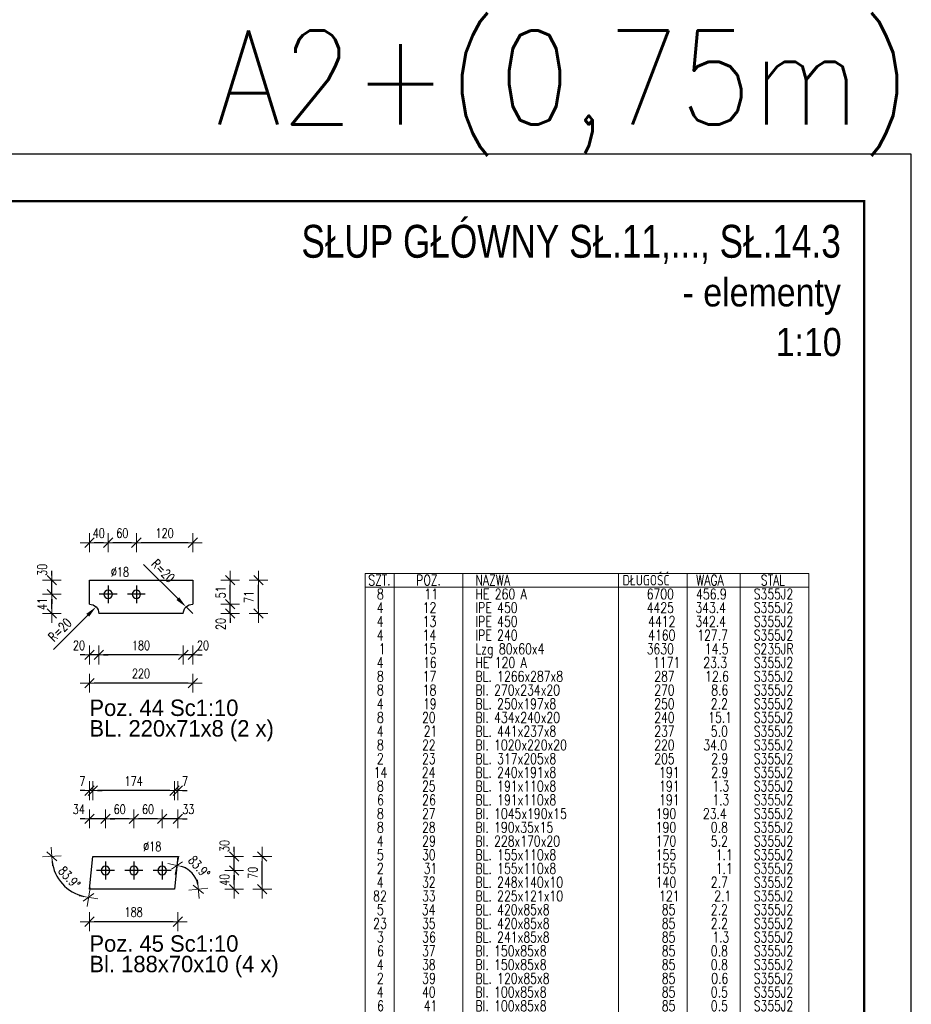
# Model space of a CAD drawing. Header units: millimetres. Extents: x 2297 to 3051, y 15557 to 16018.
# Tile 20 of 20: x 2859 to 3049, y 15808 to 16018. Entities that reach past the tile are written whole.
import ezdxf
from ezdxf.enums import TextEntityAlignment as Align

# ---------------------------------------------------------------- set-up
doc = ezdxf.new("R2010")
doc.units = ezdxf.units.MM
doc.header["$LTSCALE"] = 10
doc.linetypes.add('MITTE', pattern=[2, 1.25, -0.25, 0.25, -0.25])
doc.layers.get('Defpoints').update_dxf_attribs({"color": 1})
doc.layers.add('_FORMATKA', color=8, linetype='Continuous', plot=False)
for name, color, linetype, lineweight in [('_RAMKA', 7, 'Continuous', 35), ('PS_DIM', 4, 'Continuous', 13), ('PS_SOLID', 7, 'Continuous', 30), ('PS_TEXT', 3, 'Continuous', 18)]:
    doc.layers.add(name, color=color, linetype=linetype, lineweight=lineweight)
doc.layers.add('PS_MID', color=5, linetype='MITTE')
doc.layers.add('PS_PLATE', color=1, linetype='Continuous')
doc.styles.add('ARIAL', font='arial.ttf')
doc.styles.add('gil', font='txt', dxfattribs={"width": 0.9})
doc.styles.add('simplex', font='simplex.shx', dxfattribs={"width": 0.75})
doc.dimstyles.new('1_10_PRZ_DS1-LS10', dxfattribs={"dimtxt": 2, "dimasz": 1, "dimexe": 2, "dimexo": 5, "dimgap": 1, "dimtad": 1, "dimdec": 0, "dimlfac": 10, "dimtxsty": 'simplex', "dimblk": 'dimznak', "dimcen": 2, "dimse1": 1, "dimse2": 1, "dimclrt": 3, "dimadec": 1, "dimazin": 0, "dimtfac": 1, "dimtdec": 0, "dimtix": 1, "dimtmove": 2, "dimatfit": 3, "dimldrblk": 'dim-grot', "dimfxl": 1, "dimarcsym": 0})
doc.dimstyles.new('średnice', dxfattribs={"dimtxt": 2, "dimasz": 2.5, "dimexe": 1, "dimexo": 1, "dimgap": 1, "dimtad": 1, "dimdec": 0, "dimlfac": 10, "dimtxsty": 'simplex', "dimcen": 2, "dimclrd": 256, "dimclre": 256, "dimclrt": 3, "dimadec": 1, "dimazin": 0, "dimtfac": 1, "dimtdec": 0, "dimtix": 1, "dimtmove": 1, "dimatfit": 0, "dimfxl": 1, "dimarcsym": 0})

# ---------------------------------------------------------------- blocks, each defined once
blk = doc.blocks.new('*D463')
at = {"layer": 'Defpoints', "color": 0, "transparency": 16777216}
for p in [(2894.91, 15892.89), (2896.32, 15891.47)]:
    blk.add_point(p, dxfattribs=at)
at = {"layer": 'PS_DIM', "lineweight": -2, "transparency": 16777216}
for p, q in [((2885.86, 15901.93), (2893.14, 15894.65)), ((2896.32, 15891.47), (2894.91, 15892.89))]:
    blk.add_line(p, q, dxfattribs=at)
at = {"layer": 'PS_DIM', "transparency": 16777216}
blk.add_solid([(2893.43, 15894.95), (2892.84, 15894.36), (2894.91, 15892.89)], dxfattribs=at)
at = {"layer": 'PS_DIM', "color": 3, "transparency": 16777216, "insert": (2890.03, 15900.59), "char_height": 2, "attachment_point": 5, "rotation": 315, "style": 'simplex'}
blk.add_mtext('R=20', dxfattribs=at)
blk = doc.blocks.new('*D464')
at = {"layer": 'Defpoints', "color": 0, "transparency": 16777216}
for p in [(2875.73, 15892.89), (2874.32, 15891.47)]:
    blk.add_point(p, dxfattribs=at)
at = {"layer": 'PS_DIM', "lineweight": -2, "transparency": 16777216}
blk.add_line((2866.69, 15883.85), (2873.97, 15891.12), dxfattribs=at)
at = {"layer": 'PS_DIM', "transparency": 16777216}
blk.add_solid([(2873.67, 15891.41), (2874.26, 15890.82), (2875.73, 15892.89)], dxfattribs=at)
at = {"layer": 'PS_DIM', "color": 3, "transparency": 16777216, "insert": (2868.03, 15888.01), "char_height": 2, "attachment_point": 5, "rotation": 45, "style": 'simplex'}
blk.add_mtext('R=20', dxfattribs=at)
blk = doc.blocks.new('dimznak')
at = {"color": 0}
for points in [[(-2, 0), (2, 0)], [(0, 2), (0, -2)]]:
    blk.add_lwpolyline(points, dxfattribs=at)
at = {"color": 2}
blk.add_lwpolyline([(1, 1), (-1, -1)], dxfattribs=at)
blk = doc.blocks.new('*D465')
at = {"layer": 'Defpoints', "color": 0, "transparency": 16777216}
for p in [(2896.32, 15893.47), (2904.32, 15893.47), (2894.32, 15891.47)]:
    blk.add_point(p, dxfattribs=at)
at = {"layer": 'PS_DIM', "color": 0, "lineweight": -2, "transparency": 16777216}
for p, q in [((2904.32, 15894.47), (2904.32, 15895.47)), ((2904.32, 15891.47), (2904.32, 15893.47)), ((2904.32, 15890.47), (2904.32, 15889.47))]:
    blk.add_line(p, q, dxfattribs=at)
for p, rotation in [((2904.32, 15893.47), 270), ((2904.32, 15891.47), 90)]:
    blk.add_blockref('dimznak', p, dxfattribs=dict(at, rotation=rotation))
at = {"layer": 'PS_DIM', "color": 3, "transparency": 16777216, "insert": (2902.28, 15889.26), "char_height": 2, "attachment_point": 5, "rotation": 90, "style": 'simplex'}
blk.add_mtext('20', dxfattribs=at)
blk = doc.blocks.new('dim-grot')
blk.add_hatch(color=256).paths.add_polyline_path([(0, 0), (-2, 0.5), (-2, -0.5)])
blk.add_lwpolyline([(0, 0), (-2, 0.5), (-2, -0.5), (0, 0)])
blk = doc.blocks.new('*D469')
at = {"layer": 'Defpoints', "color": 0, "transparency": 16777216}
for p in [(2866.32, 15898.57), (2874.32, 15898.57), (2884.32, 15895.57)]:
    blk.add_point(p, dxfattribs=at)
at = {"layer": 'PS_DIM', "color": 0, "lineweight": -2, "transparency": 16777216}
for p, q in [((2866.32, 15899.57), (2866.32, 15900.57)), ((2866.32, 15895.57), (2866.32, 15898.57)), ((2866.32, 15894.57), (2866.32, 15893.57))]:
    blk.add_line(p, q, dxfattribs=at)
for p, rotation in [((2866.32, 15898.57), 270), ((2866.32, 15895.57), 90)]:
    blk.add_blockref('dimznak', p, dxfattribs=dict(at, rotation=rotation))
at = {"layer": 'PS_DIM', "color": 3, "transparency": 16777216, "insert": (2864.28, 15900.79), "char_height": 2, "attachment_point": 5, "rotation": 90, "style": 'simplex'}
blk.add_mtext('30', dxfattribs=at)
blk = doc.blocks.new('*D470')
at = {"layer": 'Defpoints', "color": 0, "transparency": 16777216}
for p in [(2896.32, 15893.47), (2894.32, 15891.47), (2894.32, 15882.65)]:
    blk.add_point(p, dxfattribs=at)
at = {"layer": 'PS_DIM', "color": 0, "lineweight": -2, "transparency": 16777216}
for p, q in [((2893.32, 15882.65), (2892.32, 15882.65)), ((2896.32, 15882.65), (2894.32, 15882.65)), ((2897.32, 15882.65), (2898.32, 15882.65))]:
    blk.add_line(p, q, dxfattribs=at)
blk.add_blockref('dimznak', (2894.32, 15882.65), dxfattribs=at)
at = {"layer": 'PS_DIM', "color": 0, "lineweight": -2, "transparency": 16777216, "rotation": 180}
blk.add_blockref('dimznak', (2896.32, 15882.65), dxfattribs=at)
at = {"layer": 'PS_DIM', "color": 3, "transparency": 16777216, "insert": (2898.53, 15884.69), "char_height": 2, "attachment_point": 5, "style": 'simplex'}
blk.add_mtext('20', dxfattribs=at)
blk = doc.blocks.new('*D471')
at = {"layer": 'Defpoints', "color": 0, "transparency": 16777216}
for p in [(2876.32, 15891.47), (2894.32, 15891.47), (2876.32, 15882.65)]:
    blk.add_point(p, dxfattribs=at)
at = {"layer": 'PS_DIM', "color": 0, "lineweight": -2, "transparency": 16777216}
blk.add_line((2893.32, 15882.65), (2877.32, 15882.65), dxfattribs=at)
at = {"layer": 'PS_DIM', "color": 0, "lineweight": -2, "transparency": 16777216, "rotation": 180}
blk.add_blockref('dimznak', (2876.32, 15882.65), dxfattribs=at)
at = {"layer": 'PS_DIM', "color": 0, "lineweight": -2, "transparency": 16777216}
blk.add_blockref('dimznak', (2894.32, 15882.65), dxfattribs=at)
at = {"layer": 'PS_DIM', "color": 3, "transparency": 16777216, "insert": (2885.32, 15884.69), "char_height": 2, "attachment_point": 5, "style": 'simplex'}
blk.add_mtext('180', dxfattribs=at)
blk = doc.blocks.new('*D472')
at = {"layer": 'Defpoints', "color": 0, "transparency": 16777216}
for p in [(2874.32, 15893.47), (2876.32, 15891.47), (2874.32, 15882.65)]:
    blk.add_point(p, dxfattribs=at)
at = {"layer": 'PS_DIM', "color": 0, "lineweight": -2, "transparency": 16777216}
for p, q in [((2873.32, 15882.65), (2872.32, 15882.65)), ((2876.32, 15882.65), (2874.32, 15882.65)), ((2877.32, 15882.65), (2878.32, 15882.65))]:
    blk.add_line(p, q, dxfattribs=at)
blk.add_blockref('dimznak', (2874.32, 15882.65), dxfattribs=at)
at = {"layer": 'PS_DIM', "color": 0, "lineweight": -2, "transparency": 16777216, "rotation": 180}
blk.add_blockref('dimznak', (2876.32, 15882.65), dxfattribs=at)
at = {"layer": 'PS_DIM', "color": 3, "transparency": 16777216, "insert": (2872.11, 15884.69), "char_height": 2, "attachment_point": 5, "style": 'simplex'}
blk.add_mtext('20', dxfattribs=at)
blk = doc.blocks.new('*D473')
at = {"layer": 'Defpoints', "color": 0, "transparency": 16777216}
for p in [(2874.32, 15891.47), (2896.32, 15891.47), (2874.32, 15876.65)]:
    blk.add_point(p, dxfattribs=at)
at = {"layer": 'PS_DIM', "color": 0, "lineweight": -2, "transparency": 16777216}
blk.add_line((2895.32, 15876.65), (2875.32, 15876.65), dxfattribs=at)
at = {"layer": 'PS_DIM', "color": 0, "lineweight": -2, "transparency": 16777216, "rotation": 180}
blk.add_blockref('dimznak', (2874.32, 15876.65), dxfattribs=at)
at = {"layer": 'PS_DIM', "color": 0, "lineweight": -2, "transparency": 16777216}
blk.add_blockref('dimznak', (2896.32, 15876.65), dxfattribs=at)
at = {"layer": 'PS_DIM', "color": 3, "transparency": 16777216, "insert": (2885.32, 15878.69), "char_height": 2, "attachment_point": 5, "style": 'simplex'}
blk.add_mtext('220', dxfattribs=at)
blk = doc.blocks.new('*D474')
at = {"layer": 'Defpoints', "color": 0, "transparency": 16777216}
for p in [(2884.32, 15906.57), (2896.32, 15898.57), (2884.32, 15895.57)]:
    blk.add_point(p, dxfattribs=at)
at = {"layer": 'PS_DIM', "color": 0, "lineweight": -2, "transparency": 16777216}
blk.add_line((2895.32, 15906.57), (2885.32, 15906.57), dxfattribs=at)
at = {"layer": 'PS_DIM', "color": 0, "lineweight": -2, "transparency": 16777216, "rotation": 180}
blk.add_blockref('dimznak', (2884.32, 15906.57), dxfattribs=at)
at = {"layer": 'PS_DIM', "color": 0, "lineweight": -2, "transparency": 16777216}
blk.add_blockref('dimznak', (2896.32, 15906.57), dxfattribs=at)
at = {"layer": 'PS_DIM', "color": 3, "transparency": 16777216, "insert": (2890.32, 15908.61), "char_height": 2, "attachment_point": 5, "style": 'simplex'}
blk.add_mtext('120', dxfattribs=at)
blk = doc.blocks.new('*D475')
at = {"layer": 'Defpoints', "color": 0, "transparency": 16777216}
for p in [(2878.32, 15906.57), (2878.32, 15895.57), (2884.32, 15895.57)]:
    blk.add_point(p, dxfattribs=at)
at = {"layer": 'PS_DIM', "color": 0, "lineweight": -2, "transparency": 16777216}
blk.add_line((2883.32, 15906.57), (2879.32, 15906.57), dxfattribs=at)
at = {"layer": 'PS_DIM', "color": 0, "lineweight": -2, "transparency": 16777216, "rotation": 180}
blk.add_blockref('dimznak', (2878.32, 15906.57), dxfattribs=at)
at = {"layer": 'PS_DIM', "color": 0, "lineweight": -2, "transparency": 16777216}
blk.add_blockref('dimznak', (2884.32, 15906.57), dxfattribs=at)
at = {"layer": 'PS_DIM', "color": 3, "transparency": 16777216, "insert": (2881.32, 15908.61), "char_height": 2, "attachment_point": 5, "style": 'simplex'}
blk.add_mtext('60', dxfattribs=at)
blk = doc.blocks.new('*D476')
at = {"layer": 'Defpoints', "color": 0, "transparency": 16777216}
for p in [(2874.32, 15906.57), (2874.32, 15898.57), (2878.32, 15895.57)]:
    blk.add_point(p, dxfattribs=at)
at = {"layer": 'PS_DIM', "color": 0, "lineweight": -2, "transparency": 16777216}
blk.add_line((2877.32, 15906.57), (2875.32, 15906.57), dxfattribs=at)
at = {"layer": 'PS_DIM', "color": 0, "lineweight": -2, "transparency": 16777216, "rotation": 180}
blk.add_blockref('dimznak', (2874.32, 15906.57), dxfattribs=at)
at = {"layer": 'PS_DIM', "color": 0, "lineweight": -2, "transparency": 16777216}
blk.add_blockref('dimznak', (2878.32, 15906.57), dxfattribs=at)
at = {"layer": 'PS_DIM', "color": 3, "transparency": 16777216, "insert": (2876.32, 15908.61), "char_height": 2, "attachment_point": 5, "style": 'simplex'}
blk.add_mtext('40', dxfattribs=at)
blk = doc.blocks.new('*D477')
at = {"layer": 'Defpoints', "color": 0, "transparency": 16777216}
for p in [(2893.17, 15839.74), (2896.93, 15835.13), (2892.42, 15832.74), (2899.46, 15832.74)]:
    blk.add_point(p, dxfattribs=at)
at = {"layer": 'PS_DIM', "color": 0, "lineweight": -2, "transparency": 16777216}
blk.add_arc((2892.42, 15832.74), 5.1, 11.2485, 72.6595, dxfattribs=at)
for p, rotation in [((2892.96, 15837.81), 168.2837502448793), ((2897.52, 15832.74), 275.6242469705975)]:
    blk.add_blockref('dimznak', p, dxfattribs=dict(at, rotation=rotation))
at = {"layer": 'PS_DIM', "color": 3, "transparency": 16777216, "insert": (2897.7, 15837.49), "char_height": 2, "attachment_point": 5, "rotation": 311.954, "style": 'simplex'}
blk.add_mtext('83.9%%d', dxfattribs=at)
blk = doc.blocks.new('*D479')
at = {"layer": 'Defpoints', "color": 0, "transparency": 16777216}
for p in [(2893.17, 15839.74), (2905.14, 15839.74), (2889.83, 15836.74)]:
    blk.add_point(p, dxfattribs=at)
at = {"layer": 'PS_DIM', "color": 0, "lineweight": -2, "transparency": 16777216}
for p, q in [((2905.14, 15840.74), (2905.14, 15841.74)), ((2905.14, 15836.74), (2905.14, 15839.74)), ((2905.14, 15835.74), (2905.14, 15834.74))]:
    blk.add_line(p, q, dxfattribs=at)
for p, rotation in [((2905.14, 15839.74), 270), ((2905.14, 15836.74), 90)]:
    blk.add_blockref('dimznak', p, dxfattribs=dict(at, rotation=rotation))
at = {"layer": 'PS_DIM', "color": 3, "transparency": 16777216, "insert": (2903.1, 15841.95), "char_height": 2, "attachment_point": 5, "rotation": 90, "style": 'simplex'}
blk.add_mtext('30', dxfattribs=at)
blk = doc.blocks.new('*D481')
at = {"layer": 'Defpoints', "color": 0, "transparency": 16777216}
for p in [(2868.03, 15839.74), (2875.07, 15839.74), (2867.34, 15835.64), (2874.32, 15832.74)]:
    blk.add_point(p, dxfattribs=at)
at = {"layer": 'PS_DIM', "color": 0, "lineweight": -2, "transparency": 16777216}
blk.add_arc((2875.07, 15839.74), 8.75, 186.5538, 257.3542, dxfattribs=at)
for p, rotation in [((2866.32, 15839.74), 93.27691770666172), ((2874.14, 15831.04), 350.6310795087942)]:
    blk.add_blockref('dimznak', p, dxfattribs=dict(at, rotation=rotation))
at = {"layer": 'PS_DIM', "color": 3, "transparency": 16777216, "insert": (2870.05, 15835.23), "char_height": 2, "attachment_point": 5, "rotation": 311.954, "style": 'simplex'}
blk.add_mtext('83.9%%d', dxfattribs=at)
blk = doc.blocks.new('*D482')
at = {"layer": 'Defpoints', "color": 0, "transparency": 16777216}
for p in [(2874.32, 15832.74), (2893.17, 15832.74), (2874.32, 15825.83)]:
    blk.add_point(p, dxfattribs=at)
at = {"layer": 'PS_DIM', "color": 0, "lineweight": -2, "transparency": 16777216}
blk.add_line((2892.17, 15825.83), (2875.32, 15825.83), dxfattribs=at)
at = {"layer": 'PS_DIM', "color": 0, "lineweight": -2, "transparency": 16777216, "rotation": 180}
blk.add_blockref('dimznak', (2874.32, 15825.83), dxfattribs=at)
at = {"layer": 'PS_DIM', "color": 0, "lineweight": -2, "transparency": 16777216}
blk.add_blockref('dimznak', (2893.17, 15825.83), dxfattribs=at)
at = {"layer": 'PS_DIM', "color": 3, "transparency": 16777216, "insert": (2883.74, 15827.87), "char_height": 2, "attachment_point": 5, "style": 'simplex'}
blk.add_mtext('188', dxfattribs=at)
blk = doc.blocks.new('*D483')
at = {"layer": 'Defpoints', "color": 0, "transparency": 16777216}
for p in [(2889.83, 15847.74), (2893.17, 15839.74), (2889.83, 15836.74)]:
    blk.add_point(p, dxfattribs=at)
at = {"layer": 'PS_DIM', "color": 0, "lineweight": -2, "transparency": 16777216}
for p, q in [((2888.83, 15847.74), (2887.83, 15847.74)), ((2893.17, 15847.74), (2889.83, 15847.74)), ((2894.17, 15847.74), (2895.17, 15847.74))]:
    blk.add_line(p, q, dxfattribs=at)
blk.add_blockref('dimznak', (2889.83, 15847.74), dxfattribs=at)
at = {"layer": 'PS_DIM', "color": 0, "lineweight": -2, "transparency": 16777216, "rotation": 180}
blk.add_blockref('dimznak', (2893.17, 15847.74), dxfattribs=at)
at = {"layer": 'PS_DIM', "color": 3, "transparency": 16777216, "insert": (2895.38, 15849.78), "char_height": 2, "attachment_point": 5, "style": 'simplex'}
blk.add_mtext('33', dxfattribs=at)
blk = doc.blocks.new('*D484')
at = {"layer": 'Defpoints', "color": 0, "transparency": 16777216}
for p in [(2883.8, 15847.74), (2883.8, 15836.74), (2889.83, 15836.74)]:
    blk.add_point(p, dxfattribs=at)
at = {"layer": 'PS_DIM', "color": 0, "lineweight": -2, "transparency": 16777216}
blk.add_line((2888.83, 15847.74), (2884.8, 15847.74), dxfattribs=at)
at = {"layer": 'PS_DIM', "color": 0, "lineweight": -2, "transparency": 16777216, "rotation": 180}
blk.add_blockref('dimznak', (2883.8, 15847.74), dxfattribs=at)
at = {"layer": 'PS_DIM', "color": 0, "lineweight": -2, "transparency": 16777216}
blk.add_blockref('dimznak', (2889.83, 15847.74), dxfattribs=at)
at = {"layer": 'PS_DIM', "color": 3, "transparency": 16777216, "insert": (2886.81, 15849.78), "char_height": 2, "attachment_point": 5, "style": 'simplex'}
blk.add_mtext('60', dxfattribs=at)
blk = doc.blocks.new('*D485')
at = {"layer": 'Defpoints', "color": 0, "transparency": 16777216}
for p in [(2877.76, 15847.74), (2877.76, 15836.74), (2883.8, 15836.74)]:
    blk.add_point(p, dxfattribs=at)
at = {"layer": 'PS_DIM', "color": 0, "lineweight": -2, "transparency": 16777216}
blk.add_line((2882.8, 15847.74), (2878.76, 15847.74), dxfattribs=at)
at = {"layer": 'PS_DIM', "color": 0, "lineweight": -2, "transparency": 16777216, "rotation": 180}
blk.add_blockref('dimznak', (2877.76, 15847.74), dxfattribs=at)
at = {"layer": 'PS_DIM', "color": 0, "lineweight": -2, "transparency": 16777216}
blk.add_blockref('dimznak', (2883.8, 15847.74), dxfattribs=at)
at = {"layer": 'PS_DIM', "color": 3, "transparency": 16777216, "insert": (2880.78, 15849.78), "char_height": 2, "attachment_point": 5, "style": 'simplex'}
blk.add_mtext('60', dxfattribs=at)
blk = doc.blocks.new('*D486')
at = {"layer": 'Defpoints', "color": 0, "transparency": 16777216}
for p in [(2874.32, 15847.74), (2874.32, 15839.74), (2877.76, 15836.74)]:
    blk.add_point(p, dxfattribs=at)
at = {"layer": 'PS_DIM', "color": 0, "lineweight": -2, "transparency": 16777216}
for p, q in [((2873.32, 15847.74), (2872.32, 15847.74)), ((2877.76, 15847.74), (2874.32, 15847.74)), ((2878.76, 15847.74), (2879.76, 15847.74))]:
    blk.add_line(p, q, dxfattribs=at)
blk.add_blockref('dimznak', (2874.32, 15847.74), dxfattribs=at)
at = {"layer": 'PS_DIM', "color": 0, "lineweight": -2, "transparency": 16777216, "rotation": 180}
blk.add_blockref('dimznak', (2877.76, 15847.74), dxfattribs=at)
at = {"layer": 'PS_DIM', "color": 3, "transparency": 16777216, "insert": (2872.07, 15849.78), "char_height": 2, "attachment_point": 5, "style": 'simplex'}
blk.add_mtext('34', dxfattribs=at)
blk = doc.blocks.new('*D487')
at = {"layer": 'Defpoints', "color": 0, "transparency": 16777216}
for p in [(2892.42, 15853.74), (2893.17, 15839.74), (2892.42, 15832.74)]:
    blk.add_point(p, dxfattribs=at)
at = {"layer": 'PS_DIM', "color": 0, "lineweight": -2, "transparency": 16777216}
for p, q in [((2891.42, 15853.74), (2890.42, 15853.74)), ((2893.17, 15853.74), (2892.42, 15853.74)), ((2894.17, 15853.74), (2895.17, 15853.74))]:
    blk.add_line(p, q, dxfattribs=at)
blk.add_blockref('dimznak', (2892.42, 15853.74), dxfattribs=at)
at = {"layer": 'PS_DIM', "color": 0, "lineweight": -2, "transparency": 16777216, "rotation": 180}
blk.add_blockref('dimznak', (2893.17, 15853.74), dxfattribs=at)
at = {"layer": 'PS_DIM', "color": 3, "transparency": 16777216, "insert": (2894.67, 15855.78), "char_height": 2, "attachment_point": 5, "style": 'simplex'}
blk.add_mtext('7', dxfattribs=at)
blk = doc.blocks.new('*D488')
at = {"layer": 'Defpoints', "color": 0, "transparency": 16777216}
for p in [(2875.07, 15853.74), (2875.07, 15839.74), (2892.42, 15832.74)]:
    blk.add_point(p, dxfattribs=at)
at = {"layer": 'PS_DIM', "color": 0, "lineweight": -2, "transparency": 16777216}
blk.add_line((2891.42, 15853.74), (2876.07, 15853.74), dxfattribs=at)
at = {"layer": 'PS_DIM', "color": 0, "lineweight": -2, "transparency": 16777216, "rotation": 180}
blk.add_blockref('dimznak', (2875.07, 15853.74), dxfattribs=at)
at = {"layer": 'PS_DIM', "color": 0, "lineweight": -2, "transparency": 16777216}
blk.add_blockref('dimznak', (2892.42, 15853.74), dxfattribs=at)
at = {"layer": 'PS_DIM', "color": 3, "transparency": 16777216, "insert": (2883.74, 15855.78), "char_height": 2, "attachment_point": 5, "style": 'simplex'}
blk.add_mtext('174', dxfattribs=at)
blk = doc.blocks.new('*D489')
at = {"layer": 'Defpoints', "color": 0, "transparency": 16777216}
for p in [(2874.32, 15853.74), (2875.07, 15839.74), (2874.32, 15832.74)]:
    blk.add_point(p, dxfattribs=at)
at = {"layer": 'PS_DIM', "color": 0, "lineweight": -2, "transparency": 16777216}
for p, q in [((2873.32, 15853.74), (2872.32, 15853.74)), ((2875.07, 15853.74), (2874.32, 15853.74)), ((2876.07, 15853.74), (2877.07, 15853.74))]:
    blk.add_line(p, q, dxfattribs=at)
blk.add_blockref('dimznak', (2874.32, 15853.74), dxfattribs=at)
at = {"layer": 'PS_DIM', "color": 0, "lineweight": -2, "transparency": 16777216, "rotation": 180}
blk.add_blockref('dimznak', (2875.07, 15853.74), dxfattribs=at)
at = {"layer": 'PS_DIM', "color": 3, "transparency": 16777216, "insert": (2872.82, 15855.78), "char_height": 2, "attachment_point": 5, "style": 'simplex'}
blk.add_mtext('7', dxfattribs=at)
blk = doc.blocks.new('*X545')
at = {"color": 0}
for s, p in [('Poz. 45 Sc1:10', (2871.26, 15883.49)), ('Bl. 188x70x10 (4 x)', (2871.26, 15879.12))]:
    blk.add_text(s, height=3.5, dxfattribs=at).set_placement(p)
blk = doc.blocks.new('*X546')
at = {"color": 0}
for s, p in [('Poz. 44 Sc1:10', (2871.26, 15933.71)), ('BL. 220x71x8 (2 x)', (2871.26, 15929.33))]:
    blk.add_text(s, height=3.5, dxfattribs=at).set_placement(p)
blk = doc.blocks.new('Tytuł rysunku')
at = {"layer": 'PS_TEXT', "style": 'ARIAL', "flags": 4}
for tag, height, p in [('TYTUŁ1', 7, (-61.19, -9.34)), ('TYTUŁ2', 6, (-61.19, -19.72)), ('SKALA', 6, (-61.19, -28.72))]:
    blk.add_attdef(tag, text='', height=height, dxfattribs=at).set_placement(p, align=Align.MIDDLE_CENTER)
blk = doc.blocks.new('*X599')
at = {"layer": 'PS_MID', "color": 5, "linetype": 'MITTE'}
for p, q in [((2878.32, 15897.47), (2878.32, 15893.67)), ((2884.32, 15897.47), (2884.32, 15893.67)), ((2880.22, 15895.57), (2876.42, 15895.57)), ((2886.22, 15895.57), (2882.42, 15895.57))]:
    blk.add_line(p, q, dxfattribs=at)
at = {"layer": 'PS_SOLID', "color": 7, "linetype": 'Continuous'}
for p, q in [((2874.32, 15893.47), (2874.32, 15898.57)), ((2874.32, 15898.57), (2896.32, 15898.57)), ((2896.32, 15898.57), (2896.32, 15893.47)), ((2894.32, 15891.47), (2876.32, 15891.47))]:
    blk.add_line(p, q, dxfattribs=at)
at = {"layer": 'PS_SOLID', "color": 7, "extrusion": (0, 0, -1)}
for centre in [(-2878.32, 15895.57), (-2884.32, 15895.57)]:
    blk.add_circle(centre, 0.9, dxfattribs=at)
at = {"layer": 'PS_SOLID', "extrusion": (0, 0, -1)}
for centre, start, end in [((-2874.32, 15891.47), 90, 180), ((-2896.32, 15891.47), 0, 90)]:
    blk.add_arc(centre, 2, start, end, dxfattribs=at)
blk = doc.blocks.new('*X600')
at = {"layer": 'PS_MID', "color": 5, "linetype": 'MITTE'}
for p, q in [((2877.76, 15838.64), (2877.76, 15834.84)), ((2883.8, 15838.64), (2883.8, 15834.84)), ((2889.83, 15838.64), (2889.83, 15834.84)), ((2879.66, 15836.74), (2875.86, 15836.74)), ((2885.7, 15836.74), (2881.9, 15836.74)), ((2891.73, 15836.74), (2887.93, 15836.74))]:
    blk.add_line(p, q, dxfattribs=at)
at = {"layer": 'PS_SOLID', "color": 7, "linetype": 'Continuous'}
for p, q in [((2874.32, 15832.74), (2875.07, 15839.74)), ((2875.07, 15839.74), (2893.17, 15839.74)), ((2893.17, 15839.74), (2892.42, 15832.74)), ((2892.42, 15832.74), (2874.32, 15832.74))]:
    blk.add_line(p, q, dxfattribs=at)
at = {"layer": 'PS_SOLID', "color": 7, "extrusion": (0, 0, -1)}
for centre in [(-2877.76, 15836.74), (-2883.8, 15836.74), (-2889.83, 15836.74)]:
    blk.add_circle(centre, 0.9, dxfattribs=at)
blk = doc.blocks.new('*X639')
at = {"color": 7}
for p, q in [((3027.53, 15900.03), (2933.03, 15900.03)), ((2933.03, 15900.03), (2933.03, 15777.18)), ((3027.53, 15777.18), (3027.53, 15900.03)), ((2933.03, 15777.18), (3027.53, 15777.18))]:
    blk.add_line(p, q, dxfattribs=at)
at = {"color": 3}
for p, q in [((2939.22, 15900.03), (2939.22, 15780.11)), ((2953.84, 15900.03), (2953.84, 15780.11)), ((2987.03, 15900.03), (2987.03, 15780.11)), ((3001.65, 15900.03), (3001.65, 15780.11)), ((3012.9, 15900.03), (3012.9, 15780.11)), ((2933.03, 15897.11), (3027.53, 15897.11)), ((2933.03, 15780.11), (3027.53, 15780.11))]:
    blk.add_line(p, q, dxfattribs=at)
at = {"color": 1, "style": 'simplex', "width": 0.75}
for s, p in [('SZT.', (2933.71, 15897.45)), ('POZ.', (2943.92, 15897.45)), ('NAZWA', (2956.54, 15897.45)), ('DŁUGOŚĆ', (2987.87, 15897.45)), ('WAGA', (3003.54, 15897.45)), ('STAL', (3017.32, 15897.45)), ('Całkowita masa: 8246 kg', (2989.52, 15777.52))]:
    blk.add_text(s, height=2.25, dxfattribs=at).set_placement(p)
at = {"color": 4, "style": 'simplex', "width": 0.75}
for s, p in [('8', (2935.56, 15894.52)), ('11', (2945.69, 15894.52)), ('HE 260 A', (2956.54, 15894.52)), ('6700', (2993.01, 15894.52)), ('456.9', (3003.54, 15894.52)), ('S355J2', (3015.8, 15894.52)), ('4', (2935.52, 15891.6)), ('12', (2945.32, 15891.6)), ('IPE 450', (2956.54, 15891.6)), ('4425', (2993.01, 15891.6)), ('343.4', (3003.37, 15891.6)), ('S355J2', (3015.8, 15891.6)), ('4', (2935.52, 15888.67)), ('13', (2945.32, 15888.67)), ('IPE 450', (2956.54, 15888.67)), ('4412', (2993.33, 15888.67)), ('342.4', (3003.37, 15888.67)), ('S355J2', (3015.8, 15888.67)), ('4', (2935.52, 15885.75)), ('14', (2945.28, 15885.75)), ('IPE 240', (2956.54, 15885.75)), ('4160', (2993.33, 15885.75)), ('127.7', (3003.78, 15885.75)), ('S355J2', (3015.8, 15885.75)), ('1', (2935.92, 15882.82)), ('15', (2945.32, 15882.82)), ('Lzg 80x60x4', (2956.54, 15882.82)), ('3630', (2993.01, 15882.82)), ('14.5', (3005.38, 15882.82)), ('S235JR', (3015.8, 15882.82)), ('4', (2935.52, 15879.9)), ('16', (2945.36, 15879.9)), ('HE 120 A', (2956.54, 15879.9)), ('1171', (2994.37, 15879.9)), ('23.3', (3005.06, 15879.9)), ('S355J2', (3015.8, 15879.9)), ('8', (2935.56, 15876.97)), ('17', (2945.32, 15876.97)), ('BL. 1266x287x8', (2956.54, 15876.97)), ('287', (2994.62, 15876.97)), ('12.6', (3005.46, 15876.97)), ('S355J2', (3015.8, 15876.97)), ('8', (2935.56, 15874.05)), ('18', (2945.32, 15874.05)), ('Bl. 270x234x20', (2956.54, 15874.05)), ('270', (2994.62, 15874.05)), ('8.6', (3006.75, 15874.05)), ('S355J2', (3015.8, 15874.05)), ('4', (2935.52, 15871.12)), ('19', (2945.36, 15871.12)), ('BL. 250x197x8', (2956.54, 15871.12)), ('250', (2994.62, 15871.12)), ('2.2', (3006.67, 15871.12)), ('S355J2', (3015.8, 15871.12)), ('8', (2935.56, 15868.2)), ('20', (2945.16, 15868.2)), ('Bl. 434x240x20', (2956.54, 15868.2)), ('240', (2994.62, 15868.2)), ('15.1', (3006.11, 15868.2)), ('S355J2', (3015.8, 15868.2)), ('4', (2935.52, 15865.27)), ('21', (2945.53, 15865.27)), ('BL. 441x237x8', (2956.54, 15865.27)), ('237', (2994.62, 15865.27)), ('5.0', (3006.67, 15865.27)), ('S355J2', (3015.8, 15865.27)), ('Bl. 1020x220x20', (2956.54, 15862.35)), ('8', (2935.56, 15862.35)), ('22', (2945.16, 15862.35)), ('220', (2994.62, 15862.35)), ('34.0', (3005.06, 15862.35)), ('S355J2', (3015.8, 15862.35)), ('2', (2935.56, 15859.42)), ('23', (2945.16, 15859.42)), ('BL. 317x205x8', (2956.54, 15859.42)), ('205', (2994.62, 15859.42)), ('2.9', (3006.75, 15859.42)), ('S355J2', (3015.8, 15859.42)), ('14', (2934.88, 15856.5)), ('24', (2945.12, 15856.5)), ('BL. 240x191x8', (2956.54, 15856.5)), ('191', (2995.66, 15856.5)), ('2.9', (3006.75, 15856.5)), ('S355J2', (3015.8, 15856.5)), ('8', (2935.56, 15853.57)), ('25', (2945.16, 15853.57)), ('BL. 191x110x8', (2956.54, 15853.57)), ('191', (2995.66, 15853.57)), ('1.3', (3006.99, 15853.57)), ('S355J2', (3015.8, 15853.57)), ('6', (2935.6, 15850.65)), ('26', (2945.2, 15850.65)), ('BL. 191x110x8', (2956.54, 15850.65)), ('191', (2995.66, 15850.65)), ('1.3', (3006.99, 15850.65)), ('S355J2', (3015.8, 15850.65)), ('Bl. 1045x190x15', (2956.54, 15847.72)), ('8', (2935.56, 15847.72)), ('27', (2945.16, 15847.72)), ('190', (2994.94, 15847.72)), ('23.4', (3004.98, 15847.72)), ('S355J2', (3015.8, 15847.72)), ('8', (2935.56, 15844.8)), ('28', (2945.16, 15844.8)), ('Bl. 190x35x15', (2956.54, 15844.8)), ('190', (2994.94, 15844.8)), ('0.8', (3006.67, 15844.8)), ('S355J2', (3015.8, 15844.8)), ('4', (2935.52, 15841.87)), ('29', (2945.2, 15841.87)), ('Bl. 228x170x20', (2956.54, 15841.87)), ('170', (2994.94, 15841.87)), ('5.2', (3006.67, 15841.87)), ('S355J2', (3015.8, 15841.87)), ('5', (2935.56, 15838.95)), ('30', (2945.16, 15838.95)), ('BL. 155x110x8', (2956.54, 15838.95)), ('155', (2994.94, 15838.95)), ('1.1', (3007.71, 15838.95)), ('S355J2', (3015.8, 15838.95)), ('2', (2935.56, 15836.02)), ('31', (2945.53, 15836.02)), ('BL. 155x110x8', (2956.54, 15836.02)), ('155', (2994.94, 15836.02)), ('1.1', (3007.71, 15836.02)), ('S355J2', (3015.8, 15836.02)), ('4', (2935.52, 15833.1)), ('32', (2945.16, 15833.1)), ('BL. 248x140x10', (2956.54, 15833.1)), ('140', (2994.94, 15833.1)), ('2.7', (3006.67, 15833.1)), ('S355J2', (3015.8, 15833.1)), ('82', (2934.76, 15830.17)), ('33', (2945.16, 15830.17)), ('BL. 225x121x10', (2956.54, 15830.17)), ('121', (2995.66, 15830.17)), ('2.1', (3007.39, 15830.17)), ('S355J2', (3015.8, 15830.17)), ('5', (2935.56, 15827.25)), ('34', (2945.12, 15827.25)), ('BL. 420x85x8', (2956.54, 15827.25)), ('85', (2996.22, 15827.25)), ('2.2', (3006.67, 15827.25)), ('S355J2', (3015.8, 15827.25)), ('23', (2934.76, 15824.32)), ('35', (2945.16, 15824.32)), ('BL. 420x85x8', (2956.54, 15824.32)), ('85', (2996.22, 15824.32)), ('2.2', (3006.67, 15824.32)), ('S355J2', (3015.8, 15824.32)), ('3', (2935.56, 15821.4)), ('36', (2945.2, 15821.4)), ('BL. 241x85x8', (2956.54, 15821.4)), ('85', (2996.22, 15821.4)), ('1.3', (3006.99, 15821.4)), ('S355J2', (3015.8, 15821.4)), ('6', (2935.6, 15818.47)), ('37', (2945.16, 15818.47)), ('Bl. 150x85x8', (2956.54, 15818.47)), ('85', (2996.22, 15818.47)), ('0.8', (3006.67, 15818.47)), ('S355J2', (3015.8, 15818.47)), ('4', (2935.52, 15815.55)), ('38', (2945.16, 15815.55)), ('Bl. 150x85x8', (2956.54, 15815.55)), ('85', (2996.22, 15815.55)), ('0.8', (3006.67, 15815.55)), ('S355J2', (3015.8, 15815.55)), ('2', (2935.56, 15812.62)), ('39', (2945.2, 15812.62)), ('BL. 120x85x8', (2956.54, 15812.62)), ('85', (2996.22, 15812.62)), ('0.6', (3006.75, 15812.62)), ('S355J2', (3015.8, 15812.62)), ('4', (2935.52, 15809.7)), ('40', (2945.16, 15809.7)), ('Bl. 100x85x8', (2956.54, 15809.7)), ('85', (2996.22, 15809.7)), ('0.5', (3006.67, 15809.7)), ('S355J2', (3015.8, 15809.7)), ('6', (2935.6, 15806.77)), ('41', (2945.53, 15806.77)), ('Bl. 100x85x8', (2956.54, 15806.77)), ('85', (2996.22, 15806.77)), ('0.5', (3006.67, 15806.77)), ('S355J2', (3015.8, 15806.77)), ('2', (2935.56, 15803.85)), ('42', (2945.16, 15803.85)), ('BL. 220x71x8', (2956.54, 15803.85)), ('71', (2996.95, 15803.85)), ('1.0', (3006.99, 15803.85)), ('S355J2', (3015.8, 15803.85)), ('5', (2935.56, 15800.92)), ('43', (2945.16, 15800.92)), ('BL. 220x71x8', (2956.54, 15800.92)), ('71', (2996.95, 15800.92)), ('1.0', (3006.99, 15800.92)), ('S355J2', (3015.8, 15800.92)), ('2', (2935.56, 15798)), ('44', (2945.12, 15798)), ('BL. 220x71x8', (2956.54, 15798)), ('71', (2996.95, 15798)), ('1.0', (3006.99, 15798)), ('S355J2', (3015.8, 15798)), ('4', (2935.52, 15795.07)), ('45', (2945.16, 15795.07)), ('Bl. 188x70x10', (2956.54, 15795.07)), ('70', (2996.22, 15795.07)), ('1.0', (3006.99, 15795.07)), ('S355J2', (3015.8, 15795.07)), ('64', (2934.72, 15792.15)), ('46', (2945.2, 15792.15)), ('Bl. 70x70x15', (2956.54, 15792.15)), ('70', (2996.22, 15792.15)), ('0.5', (3006.67, 15792.15)), ('S355J2', (3015.8, 15792.15)), ('64', (2934.72, 15789.22)), ('47', (2945.16, 15789.22)), ('Bl. 70x70x8', (2956.54, 15789.22)), ('70', (2996.22, 15789.22)), ('0.3', (3006.67, 15789.22)), ('S355J2', (3015.8, 15789.22)), ('18', (2934.92, 15786.3)), ('48', (2945.16, 15786.3)), ('BL. 220x51x8', (2956.54, 15786.3)), ('51', (2996.95, 15786.3)), ('0.7', (3006.67, 15786.3)), ('S355J2', (3015.8, 15786.3)), ('16', (2934.96, 15783.37)), ('49', (2945.2, 15783.37)), ('Bl. 50x50x15', (2956.54, 15783.37)), ('50', (2996.22, 15783.37)), ('0.3', (3006.67, 15783.37)), ('S355J2', (3015.8, 15783.37)), ('16', (2934.96, 15780.45)), ('50', (2945.16, 15780.45)), ('Bl. 50x50x8', (2956.54, 15780.45)), ('50', (2996.22, 15780.45)), ('0.1', (3007.39, 15780.45)), ('S355J2', (3015.8, 15780.45))]:
    blk.add_text(s, height=2.25, dxfattribs=at).set_placement(p)

msp = doc.modelspace()

# ---------------------------------------------------------------- linework, layer by layer
at = {"layer": '_FORMATKA', "lineweight": -3}
msp.add_lwpolyline([(2299.35, 15569.32), (3049.35, 15569.32), (3049.35, 15989.32), (2299.35, 15989.32)], close=True, dxfattribs=at)
at = {"layer": '_RAMKA', "lineweight": -3, "const_width": 0.5}
msp.add_lwpolyline([(2329.35, 15579.32), (3039.35, 15579.32), (3039.35, 15979.32), (2329.35, 15979.32)], close=True, dxfattribs=at)

# ---------------------------------------------------------------- block references
ref = msp.add_blockref('Tytuł rysunku', (3039.35, 15976.62))
ref.add_attrib('TYTUŁ1', 'SŁUP GŁÓWNY SŁ.11,..., SŁ.14.3', dxfattribs={"layer": 'PS_TEXT', "height": 7, "style": 'gil', "width": 0.8}).set_placement((3034.35, 15967.28), align=Align.RIGHT)
ref.add_attrib('TYTUŁ2', '- elementy', dxfattribs={"layer": 'PS_TEXT', "height": 6, "style": 'gil', "width": 0.9}).set_placement((3034.35, 15956.9), align=Align.RIGHT)
ref.add_attrib('SKALA', '1:10', dxfattribs={"layer": 'PS_TEXT', "height": 6, "style": 'gil', "width": 0.9}).set_placement((3034.52, 15946.33), align=Align.RIGHT)
for name in ['*X546', '*X545']:
    msp.add_blockref(name, (3.06, -64.06))
at = {"layer": 'PS_DIM', "color": 2, "linetype": 'Continuous'}
msp.add_blockref('*X639', (0, 0), dxfattribs=at)
at = {"layer": 'PS_PLATE'}
for name in ['*X599', '*X600']:
    msp.add_blockref(name, (0, 0), dxfattribs=at)

# ---------------------------------------------------------------- texts
at = {"layer": '_FORMATKA', "lineweight": -3, "style": 'simplex', "width": 0.9}
msp.add_text('A2+(0,75m)', height=20, dxfattribs=at).set_placement((3049.35, 15995.67), align=Align.RIGHT)
at = {"layer": 'PS_DIM', "char_height": 2, "attachment_point": 7, "style": 'simplex'}
for insert in [(2878.9, 15899.34), (2885.77, 15840.84)]:
    msp.add_mtext('\\A1;%%c18', dxfattribs=dict(at, insert=insert))

# ---------------------------------------------------------------- dimensions: what is measured, and where the dimension line sits
at = {"layer": 'PS_DIM'}
for base, p1, p2, angle, text, picture, middle in [((2874.32, 15906.57), (2878.32, 15895.57), (2874.32, 15898.57), 180, '40', '*D476', (2876.32, 15908.61)), ((2878.32, 15906.57), (2884.32, 15895.57), (2878.32, 15895.57), 180, '60', '*D475', (2881.32, 15908.61)), ((2884.32, 15906.57), (2896.32, 15898.57), (2884.32, 15895.57), 180, '120', '*D474', (2890.32, 15908.61)), ((2866.32, 15898.57), (2884.32, 15895.57), (2874.32, 15898.57), 90, '30', '*D469', (2864.28, 15900.79)), ((2904.32, 15893.47), (2894.32, 15891.47), (2896.32, 15893.47), 90, '20', '*D465', (2902.28, 15889.26)), ((2874.32, 15882.65), (2876.32, 15891.47), (2874.32, 15893.47), 180, '20', '*D472', (2872.11, 15884.69)), ((2894.32, 15882.65), (2896.32, 15893.47), (2894.32, 15891.47), 180, '20', '*D470', (2898.53, 15884.69)), ((2874.32, 15876.65), (2896.32, 15891.47), (2874.32, 15891.47), 180, '220', '*D473', (2885.32, 15878.69)), ((2876.32, 15882.65), (2894.32, 15891.47), (2876.32, 15891.47), 180, '180', '*D471', (2885.32, 15884.69)), ((2874.32, 15853.74), (2875.07, 15839.74), (2874.32, 15832.74), 180, '7', '*D489', (2872.82, 15855.78)), ((2875.07, 15853.74), (2892.42, 15832.74), (2875.07, 15839.74), 180, '174', '*D488', (2883.74, 15855.78)), ((2892.42, 15853.74), (2893.17, 15839.74), (2892.42, 15832.74), 180, '7', '*D487', (2894.67, 15855.78)), ((2874.32, 15847.74), (2877.76, 15836.74), (2874.32, 15839.74), 180, '34', '*D486', (2872.07, 15849.78)), ((2877.76, 15847.74), (2883.8, 15836.74), (2877.76, 15836.74), 180, '60', '*D485', (2880.78, 15849.78)), ((2883.8, 15847.74), (2889.83, 15836.74), (2883.8, 15836.74), 180, '60', '*D484', (2886.81, 15849.78)), ((2889.83, 15847.74), (2893.17, 15839.74), (2889.83, 15836.74), 180, '33', '*D483', (2895.38, 15849.78)), ((2905.14, 15839.74), (2889.83, 15836.74), (2893.17, 15839.74), 90, '30', '*D479', (2903.1, 15841.95)), ((2874.32, 15825.83), (2893.17, 15832.74), (2874.32, 15832.74), 180, '188', '*D482', (2883.74, 15827.87))]:
    dim = msp.add_linear_dim(base=base, p1=p1, p2=p2, angle=angle, text=text, dimstyle='1_10_PRZ_DS1-LS10', dxfattribs=at)
    dim.commit()
    dim.dimension.update_dxf_attribs({"geometry": picture, "text_midpoint": middle, "dimtype": 128})
dim = msp.add_radius_dim(center=(2896.32, 15891.47), mpoint=(2894.91, 15892.89), text='R=20', dimstyle='średnice', dxfattribs=at)
dim.commit()
dim.dimension.update_dxf_attribs({"geometry": '*D463', "text_midpoint": (2890.03, 15900.59)})
for base, p1, p2, location, text in [((2904.32, 15898.57), (2896.32, 15893.47), (2896.32, 15898.57), (2902.28, 15896.02), '51'), ((2910.32, 15898.57), (2896.32, 15891.47), (2896.32, 15898.57), (2908.28, 15895.02), '71'), ((2866.32, 15895.57), (2876.32, 15891.47), (2884.32, 15895.57), (2864.28, 15893.52), '41'), ((2911.14, 15839.74), (2893.17, 15832.74), (2893.17, 15839.74), (2909.1, 15836.24), '70'), ((2905.14, 15836.74), (2892.42, 15832.74), (2889.83, 15836.74), (2903.1, 15834.74), '40')]:
    msp.add_linear_dim(base=base, p1=p1, p2=p2, angle=90, location=location, text=text, dimstyle='1_10_PRZ_DS1-LS10', dxfattribs=at).render()
dim = msp.add_radius_dim(center=(2874.32, 15891.47), mpoint=(2875.73, 15892.89), text='R=20', dimstyle='średnice', dxfattribs=at)
dim.commit()
dim.dimension.update_dxf_attribs({"geometry": '*D464', "text_midpoint": (2869.45, 15886.6), "dimtype": 132})
for base, center, p1, p2, picture, middle in [((2867.34, 15835.64), (2875.07, 15839.74), (2868.03, 15839.74), (2874.32, 15832.74), '*D481', (2870.05, 15835.23)), ((2896.93, 15835.13), (2892.42, 15832.74), (2899.46, 15832.74), (2893.17, 15839.74), '*D477', (2897.7, 15837.49))]:
    dim = msp.add_angular_dim_3p(base=base, center=center, p1=p1, p2=p2, text='83.9%%d', dimstyle='1_10_PRZ_DS1-LS10', dxfattribs=at)
    dim.commit()
    dim.dimension.update_dxf_attribs({"geometry": picture, "text_midpoint": middle})

doc.saveas('drawing.dxf')
